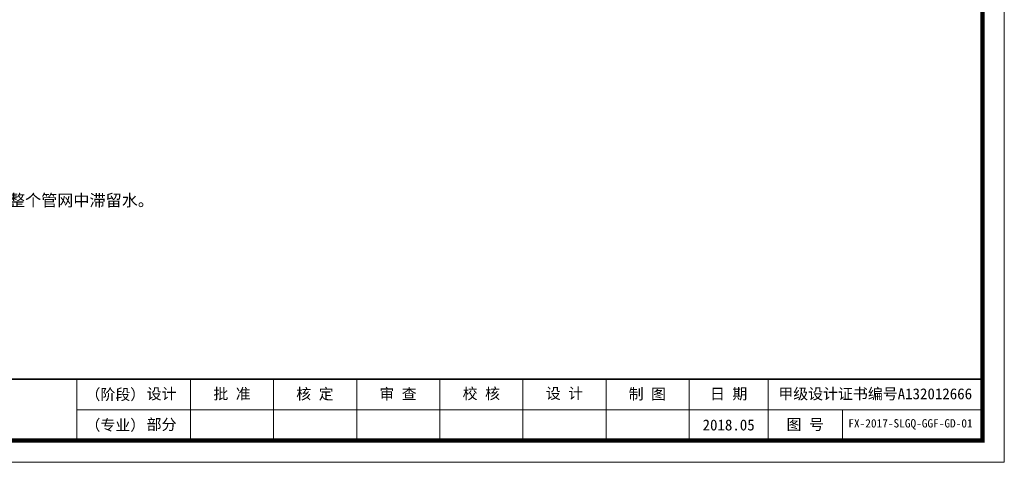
# Model space of a CAD drawing. Extents: x -27255 to 1448651, y 31034 to 8081248.
# Tile 57 of 198: x 585690 to 585915, y 3856936 to 3857037. Entities that reach past the tile are written whole.
import ezdxf
from ezdxf.enums import TextEntityAlignment as Align

# ---------------------------------------------------------------- set-up
doc = ezdxf.new("R2010")
doc.units = 0
doc.layers.get('0').update_dxf_attribs({"linetype": 'CONTINUOUS'})
for name, color, linetype, lineweight in [('0.13文字', 3, 'CONTINUOUS', 13), ('图框', 7, 'CONTINUOUS', 20), ('细实线', 3, 'CONTINUOUS', 20)]:
    doc.layers.add(name, color=color, linetype=linetype, lineweight=lineweight)
doc.styles.add('-仿宋_GB2312', font='FangSong_GB2312.ttf')
doc.styles.add('LYJFS', font='times.ttf', dxfattribs={"width": 0.7})
doc.styles.add('仿宋', font='FangSong_GB2312.ttf', dxfattribs={"width": 0.7})
doc.styles.add('宋体', font='FangSong_GB2312.ttf')

# ---------------------------------------------------------------- blocks, each defined once
blk = doc.blocks.new('d4trtg')
at = {"lineweight": 0}
for p, q in [((658071.2, 3902577.3), (658071.2, 3899605.3)), ((658021.2, 3899725.4), (655949.8, 3899725.4)), ((658071.2, 3899605.3), (653868.4, 3899605.3))]:
    blk.add_line(p, q, dxfattribs=at)
for p, q in [((655949.8, 3899795.5), (655949.8, 3899655.4)), ((656210, 3899795.5), (656210, 3899655.4)), ((656400.1, 3899795.5), (656400.1, 3899655.4)), ((656590.2, 3899795.5), (656590.2, 3899655.4)), ((656780.4, 3899795.5), (656780.4, 3899655.4)), ((656970.5, 3899795.5), (656970.5, 3899655.4)), ((657160.6, 3899795.5), (657160.6, 3899655.4)), ((657350.8, 3899795.5), (657350.8, 3899655.4)), ((657530.9, 3899795.5), (657530.9, 3899655.4)), ((657701, 3899725.4), (657701, 3899655.4))]:
    blk.add_line(p, q)
at = {"lineweight": 0, "const_width": 10}
blk.add_lwpolyline([(654118.6, 3902527.3), (658021.2, 3902527.3), (658021.2, 3899655.4), (654118.6, 3899655.4)], close=True, dxfattribs=at)
at = {"lineweight": 0, "const_width": 4}
blk.add_lwpolyline([(658021.2, 3899795.5), (654118.6, 3899795.5)], dxfattribs=at)
at = {"style": 'LYJFS'}
for s, p in [('（阶段）', (656038.2, 3899760.4)), ('（专业）', (656038.2, 3899690.4))]:
    blk.add_text(s, height=25.02, dxfattribs=at).set_placement(p, align=Align.MIDDLE_CENTER)
at = {"style": '仿宋'}
blk.add_text('2018.05', height=25.02, dxfattribs=at).set_placement((657440.8, 3899690.4), align=Align.MIDDLE)
at = {"attachment_point": 5, "style": '宋体'}
for s, insert, char_height in [('设计', (656144, 3899760.4), 25.02), ('批 准', (656305, 3899760.4), 25.02), ('核 定', (656494.6, 3899760.2), 25.02), ('审 查', (656684.6, 3899760.2), 25.02), ('校 核', (656875.1, 3899760.9), 25.02), ('设 计', (657065.3, 3899761.4), 25.02), ('制 图', (657254.9, 3899760.2), 25.02), ('日 期', (657440.8, 3899760.4), 25.02), ('甲级设计证书编号A132012666', (657776, 3899760.4), 25.017), ('部分', (656144, 3899690.4), 25.02), ('图 号', (657615.9, 3899690.4), 25.02)]:
    blk.add_mtext(s, dxfattribs=dict(at, insert=insert, char_height=char_height))

msp = doc.modelspace()

# ---------------------------------------------------------------- block references
at = {"layer": '图框', "xscale": 0.09999999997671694, "yscale": 0.1000000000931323, "zscale": 0.1}
msp.add_blockref('d4trtg', (520107.9976, 3466975.60841), dxfattribs=at)

# ---------------------------------------------------------------- texts
at = {"layer": '0.13文字', "linetype": 'Continuous', "lineweight": 13, "insert": (585879.44718, 3856945.99429), "char_height": 1.9, "width": 41.6631828, "attachment_point": 1, "style": 'LYJFS'}
msp.add_mtext('{\\fFangSong_GB2312|b0|i0|c134|p49;\\W1;FX-2017-SLGQ-GGF-GD-01 }', dxfattribs=at)
at = {"layer": '细实线', "color": 7, "insert": (585556.7895, 3857001.40648), "char_height": 2.7, "width": 214.1409802, "attachment_point": 1, "line_spacing_factor": 0.9, "style": '-仿宋_GB2312'}
msp.add_mtext('   说明：\\P      1、本工程泄水井布置在每个灌溉管网系统靠近排水沟的最低处，用于排出整个管网中滞留水。\\P      2、泄水井结构同相同阀门对应的阀门井。\\P\\pi-190.9,l190.9,t190.9;      3、图中尺寸与现场实际情况不符时，应根据现场情况据实调整。', dxfattribs=at)

doc.saveas('drawing.dxf')
